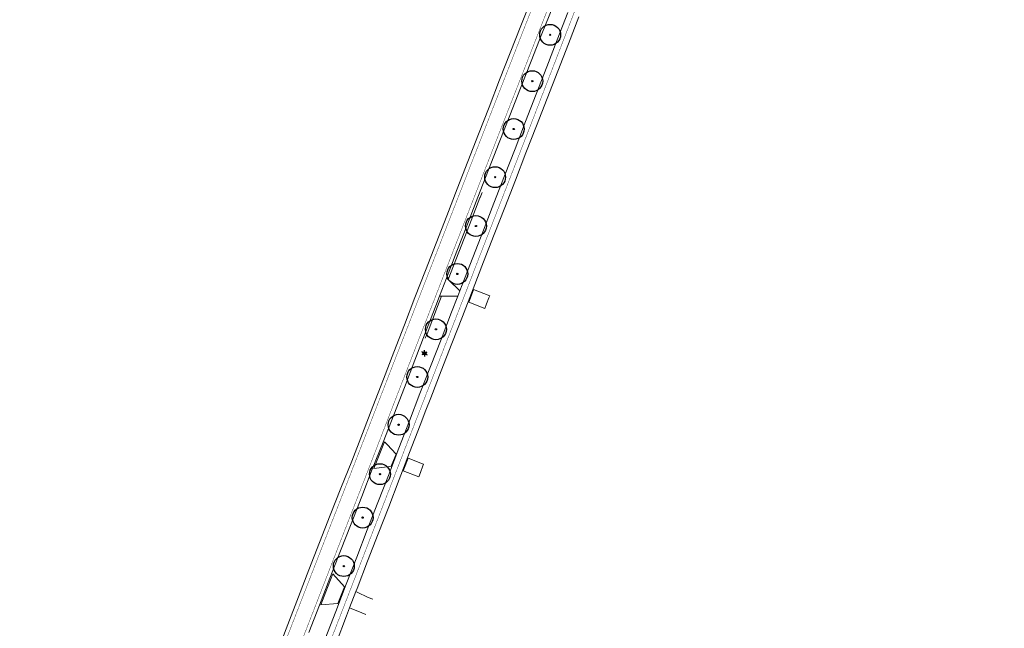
# Model space of a CAD drawing. Header units: metres. Extents: x 158617 to 160793, y 403981 to 406120.
# Tile 33 of 36: x 159912 to 160148, y 405364 to 405510. Entities that reach past the tile are written whole.
import ezdxf
from ezdxf.enums import TextEntityAlignment as Align

# ---------------------------------------------------------------- set-up
doc = ezdxf.new("R2010")
doc.units = ezdxf.units.M
doc.linetypes.add('VW-11_STREEP', pattern=[2, 1, -1])
doc.linetypes.add('VW-30270_STREEP', pattern=[3, 0.3, -2.7])
doc.layers.get('0').update_dxf_attribs({"color": 151})
for name, color, linetype, lineweight in [('B-WE-GR-BOOM-S', 90, 'Continuous', 25), ('B-WE-IE-MEUBILAIR_WEGMEUBILAIR_LICHTMAST-S', 7, 'Continuous', 25), ('B-WE-VH-KANTVERHARDING-O', 60, 'Continuous', 18), ('B-WE-VH-MATERIAALGRENS-O', 7, 'Continuous', 18), ('B-WE-VH-VERHARDING_ASFALT-O', 252, 'Continuous', 18), ('B-WE-VW-MARKERING_LANGS_STREEP_11_010-G', 7, 'VW-11_STREEP', 13), ('B-WE-VW-MARKERING_LANGS_STREEP_30270_010-G', 7, 'VW-30270_STREEP', 13)]:
    doc.layers.add(name, color=color, linetype=linetype, lineweight=lineweight)
doc.styles.add('NLCS-ISO', font='NLCS-ISO.TTF')

# ---------------------------------------------------------------- blocks, each defined once
blk = doc.blocks.new('B-SIE-WEG_LICHTMAST-SO')
at = {"ltscale": 0.1}
for p, q in [((-1.1, 0.63), (-2.19, 1.27)), ((0, 1.27), (0, 2.53)), ((1.1, 0.63), (2.19, 1.27)), ((-1.1, -0.63), (-2.19, -1.27)), ((0, -1.27), (0, -2.53)), ((1.1, -0.63), (2.19, -1.27))]:
    blk.add_line(p, q, dxfattribs=at)
at = {"flags": 128}
for points in [[(-1.16, 0.5), (1.16, 0.5)], [(-1.16, -0.5), (1.16, -0.5)]]:
    blk.add_lwpolyline(points, dxfattribs=at)
at = {"ltscale": 0.1}
blk.add_circle((0, 0), 1.27, dxfattribs=at)
at = {"style": 'NLCS-ISO'}
blk.add_attdef('TYPE', text='', height=1.8, dxfattribs=at).set_placement((0, 2.53), align=Align.BOTTOM_CENTER)
blk = doc.blocks.new('SGR-BOOM_01-flat-31')
at = {"layer": 'B-WE-GR-BOOM-S', "ltscale": 0.1}
h = blk.add_hatch(color=256, dxfattribs=at)
edge = h.paths.add_edge_path()
edge.add_arc((0, 0), 0.15, 0, 360)
at = {"layer": 'B-WE-GR-BOOM-S'}
for radius in [2.5, 0.045]:
    blk.add_circle((0, 0), radius, dxfattribs=at)
at = {"layer": 'B-WE-GR-BOOM-S', "ltscale": 0.1}
blk.add_circle((0, 0), 0.15, dxfattribs=at)
blk = doc.blocks.new('SGR-BOOM_01-flat-32')
at = {"layer": 'B-WE-GR-BOOM-S', "ltscale": 0.1}
h = blk.add_hatch(color=256, dxfattribs=at)
edge = h.paths.add_edge_path()
edge.add_arc((0, 0), 0.15, 0, 360)
at = {"layer": 'B-WE-GR-BOOM-S'}
for radius in [2.5, 0.045]:
    blk.add_circle((0, 0), radius, dxfattribs=at)
at = {"layer": 'B-WE-GR-BOOM-S', "ltscale": 0.1}
blk.add_circle((0, 0), 0.15, dxfattribs=at)
blk = doc.blocks.new('SGR-BOOM_01-flat-33')
at = {"layer": 'B-WE-GR-BOOM-S', "ltscale": 0.1}
h = blk.add_hatch(color=256, dxfattribs=at)
edge = h.paths.add_edge_path()
edge.add_arc((0, 0), 0.15, 0, 360)
at = {"layer": 'B-WE-GR-BOOM-S'}
for radius in [2.5, 0.045]:
    blk.add_circle((0, 0), radius, dxfattribs=at)
at = {"layer": 'B-WE-GR-BOOM-S', "ltscale": 0.1}
blk.add_circle((0, 0), 0.15, dxfattribs=at)
blk = doc.blocks.new('SGR-BOOM_01-flat-34')
at = {"layer": 'B-WE-GR-BOOM-S', "ltscale": 0.1}
h = blk.add_hatch(color=256, dxfattribs=at)
edge = h.paths.add_edge_path()
edge.add_arc((0, 0), 0.15, 0, 360)
at = {"layer": 'B-WE-GR-BOOM-S'}
for radius in [2.5, 0.045]:
    blk.add_circle((0, 0), radius, dxfattribs=at)
at = {"layer": 'B-WE-GR-BOOM-S', "ltscale": 0.1}
blk.add_circle((0, 0), 0.15, dxfattribs=at)
blk = doc.blocks.new('SGR-BOOM_01-flat-35')
at = {"layer": 'B-WE-GR-BOOM-S', "ltscale": 0.1}
h = blk.add_hatch(color=256, dxfattribs=at)
edge = h.paths.add_edge_path()
edge.add_arc((0, 0), 0.15, 0, 360)
at = {"layer": 'B-WE-GR-BOOM-S'}
for radius in [2.5, 0.045]:
    blk.add_circle((0, 0), radius, dxfattribs=at)
at = {"layer": 'B-WE-GR-BOOM-S', "ltscale": 0.1}
blk.add_circle((0, 0), 0.15, dxfattribs=at)
blk = doc.blocks.new('SGR-BOOM_01-flat-36')
at = {"layer": 'B-WE-GR-BOOM-S', "ltscale": 0.1}
h = blk.add_hatch(color=256, dxfattribs=at)
edge = h.paths.add_edge_path()
edge.add_arc((0, 0), 0.15, 0, 360)
at = {"layer": 'B-WE-GR-BOOM-S'}
for radius in [2.5, 0.045]:
    blk.add_circle((0, 0), radius, dxfattribs=at)
at = {"layer": 'B-WE-GR-BOOM-S', "ltscale": 0.1}
blk.add_circle((0, 0), 0.15, dxfattribs=at)
blk = doc.blocks.new('SGR-BOOM_01-flat-37')
at = {"layer": 'B-WE-GR-BOOM-S', "ltscale": 0.1}
h = blk.add_hatch(color=256, dxfattribs=at)
edge = h.paths.add_edge_path()
edge.add_arc((0, 0), 0.15, 0, 360)
at = {"layer": 'B-WE-GR-BOOM-S'}
for radius in [2.5, 0.045]:
    blk.add_circle((0, 0), radius, dxfattribs=at)
at = {"layer": 'B-WE-GR-BOOM-S', "ltscale": 0.1}
blk.add_circle((0, 0), 0.15, dxfattribs=at)
blk = doc.blocks.new('SGR-BOOM_01-flat-38')
at = {"layer": 'B-WE-GR-BOOM-S', "ltscale": 0.1}
h = blk.add_hatch(color=256, dxfattribs=at)
edge = h.paths.add_edge_path()
edge.add_arc((0, 0), 0.15, 0, 360)
at = {"layer": 'B-WE-GR-BOOM-S'}
for radius in [2.5, 0.045]:
    blk.add_circle((0, 0), radius, dxfattribs=at)
at = {"layer": 'B-WE-GR-BOOM-S', "ltscale": 0.1}
blk.add_circle((0, 0), 0.15, dxfattribs=at)
blk = doc.blocks.new('SGR-BOOM_01-flat-39')
at = {"layer": 'B-WE-GR-BOOM-S', "ltscale": 0.1}
h = blk.add_hatch(color=256, dxfattribs=at)
edge = h.paths.add_edge_path()
edge.add_arc((0, 0), 0.15, 0, 360)
at = {"layer": 'B-WE-GR-BOOM-S'}
for radius in [2.5, 0.045]:
    blk.add_circle((0, 0), radius, dxfattribs=at)
at = {"layer": 'B-WE-GR-BOOM-S', "ltscale": 0.1}
blk.add_circle((0, 0), 0.15, dxfattribs=at)
blk = doc.blocks.new('SGR-BOOM_01-flat-40')
at = {"layer": 'B-WE-GR-BOOM-S', "ltscale": 0.1}
h = blk.add_hatch(color=256, dxfattribs=at)
edge = h.paths.add_edge_path()
edge.add_arc((0, 0), 0.15, 0, 360)
at = {"layer": 'B-WE-GR-BOOM-S'}
for radius in [2.5, 0.045]:
    blk.add_circle((0, 0), radius, dxfattribs=at)
at = {"layer": 'B-WE-GR-BOOM-S', "ltscale": 0.1}
blk.add_circle((0, 0), 0.15, dxfattribs=at)
blk = doc.blocks.new('SGR-BOOM_01-flat-41')
at = {"layer": 'B-WE-GR-BOOM-S', "ltscale": 0.1}
h = blk.add_hatch(color=256, dxfattribs=at)
edge = h.paths.add_edge_path()
edge.add_arc((0, 0), 0.15, 0, 360)
at = {"layer": 'B-WE-GR-BOOM-S'}
for radius in [2.5, 0.045]:
    blk.add_circle((0, 0), radius, dxfattribs=at)
at = {"layer": 'B-WE-GR-BOOM-S', "ltscale": 0.1}
blk.add_circle((0, 0), 0.15, dxfattribs=at)
blk = doc.blocks.new('SGR-BOOM_01-flat-42')
at = {"layer": 'B-WE-GR-BOOM-S', "ltscale": 0.1}
h = blk.add_hatch(color=256, dxfattribs=at)
edge = h.paths.add_edge_path()
edge.add_arc((0, 0), 0.15, 0, 360)
at = {"layer": 'B-WE-GR-BOOM-S'}
for radius in [2.5, 0.045]:
    blk.add_circle((0, 0), radius, dxfattribs=at)
at = {"layer": 'B-WE-GR-BOOM-S', "ltscale": 0.1}
blk.add_circle((0, 0), 0.15, dxfattribs=at)

msp = doc.modelspace()

# ---------------------------------------------------------------- linework, layer by layer
at = {"layer": 'B-WE-VH-KANTVERHARDING-O'}
for points in [[(160022.76, 405468.37), (160022.3, 405467.19), (160022.23, 405467.05), (160019.72, 405460.61), (160017.16, 405454.08), (160014.59, 405447.47)], [(160014.59, 405447.47), (160015.59, 405446.53), (160016.51, 405445.65), (160017.42, 405444.8)], [(160013.05, 405443.49), (160012.1, 405441.04), (160009.56, 405434.49), (160009.14, 405433.42)], [(160013.05, 405443.49), (160014.28, 405443.5), (160015.48, 405443.52), (160016.93, 405443.53)], [(159992.49, 405372.68), (159992.93, 405372.47), (159995.3, 405371.39), (159996.35, 405370.97), (159996.59, 405370.87)], [(159994.88, 405367.21), (159993.91, 405367.57), (159991.38, 405368.62), (159990.99, 405368.79)]]:
    msp.add_lwpolyline(points, dxfattribs=at)
at = {"layer": 'B-WE-VH-KANTVERHARDING-O', "flags": 128}
for points in [[(160023.84, 405441.67), (160024.4, 405443.1), (160024.59, 405443.58), (160020.72, 405445.09), (160020.68, 405444.99), (160019.55, 405442.08), (160023.42, 405440.57)], [(160000.98, 405402.72), (160001.53, 405404.13), (160002.13, 405405.66), (160000, 405407.92), (159999.33, 405408.63), (159996.81, 405402.18), (160000, 405402.59)], [(160007.95, 405401.26), (160008.57, 405402.87), (160008.7, 405403.23), (160008.09, 405403.47), (160005, 405404.67), (160004.83, 405404.24), (160004.13, 405402.41), (160003.89, 405401.8), (160003.83, 405401.66), (160007.55, 405400.23)], [(159984.06, 405369.49), (159988.18, 405369.81), (159989.75, 405373.85), (159986.96, 405376.92), (159985.28, 405372.61)]]:
    msp.add_lwpolyline(points, close=True, dxfattribs=at)
at = {"layer": 'B-WE-VH-MATERIAALGRENS-O'}
for points in [[(160014.59, 405447.47), (160014.21, 405447.8)], [(160013.05, 405443.49), (160012.54, 405443.47)]]:
    msp.add_lwpolyline(points, dxfattribs=at)
at = {"layer": 'B-WE-VH-VERHARDING_ASFALT-O'}
for points in [[(159973.66, 405358.34), (159976.17, 405364.82), (159978.71, 405371.4), (159981.23, 405377.9), (159983.77, 405384.44), (159986.35, 405390.98), (159988.89, 405397.45), (159991.48, 405403.99), (159994.05, 405410.56), (159996.57, 405417.06), (159999.1, 405423.59), (160001.6, 405430.12), (160004.13, 405436.67), (160006.66, 405443.2), (160009.18, 405449.69), (160011.71, 405456.22), (160014.26, 405462.74), (160016.78, 405469.27), (160019.34, 405475.8), (160021.91, 405482.32), (160024.44, 405488.81), (160026.97, 405495.36), (160029.48, 405501.83), (160032.04, 405508.34), (160034.62, 405514.82)], [(160039.7, 405512.88), (160037.12, 405506.37), (160034.55, 405499.87), (160031.97, 405493.35), (160029.4, 405486.84), (160026.83, 405480.36), (160024.28, 405473.82), (160021.74, 405467.27), (160019.24, 405460.79), (160016.7, 405454.26), (160014.21, 405447.8), (160012.54, 405443.47), (160011.67, 405441.21), (160009.14, 405434.67), (160006.62, 405428.13), (160004.11, 405421.6), (160001.59, 405415.07), (159999.04, 405408.54), (159996.43, 405402.05), (159993.89, 405395.51), (159991.34, 405388.97), (159988.82, 405382.49), (159986.27, 405375.92), (159983.74, 405369.43), (159981.2, 405362.87)], [(159985.1, 405361.39), (159987.64, 405367.9), (159990.17, 405374.46), (159992.69, 405380.96), (159995.22, 405387.5), (159997.76, 405394.02), (160000.28, 405400.54), (160002.81, 405407.08), (160005.32, 405413.6), (160007.86, 405420.14), (160010.38, 405426.65), (160012.91, 405433.16), (160015.44, 405439.69), (160016.93, 405443.53), (160017.42, 405444.8), (160017.98, 405446.25), (160020.5, 405452.77), (160023.06, 405459.3), (160025.59, 405465.8), (160028.13, 405472.34), (160030.65, 405478.84), (160033.19, 405485.34), (160035.73, 405491.89), (160038.27, 405498.45), (160040.77, 405504.95), (160043.3, 405511.49)], [(160045.98, 405510.5), (160043.45, 405503.98), (160040.9, 405497.43), (160038.35, 405490.86), (160035.81, 405484.36), (160033.27, 405477.83), (160030.74, 405471.33), (160028.18, 405464.76), (160025.67, 405458.31), (160023.11, 405451.75), (160020.59, 405445.25), (160018.02, 405438.62), (160015.5, 405432.14), (160012.98, 405425.65), (160010.45, 405419.13), (160009.3, 405416.16), (160007.9, 405412.55), (160005.38, 405406.07), (160002.87, 405399.56), (160000.35, 405393.04), (159997.82, 405386.5), (159995.3, 405379.95), (159992.77, 405373.4), (159992.49, 405372.68), (159990.99, 405368.79), (159990.25, 405366.87), (159987.73, 405360.37)]]:
    msp.add_lwpolyline(points, dxfattribs=at)
at = {"layer": 'B-WE-VW-MARKERING_LANGS_STREEP_11_010-G', "const_width": 0.1, "flags": 128}
for points in [[(159820.81, 405035.17), (159821.63, 405036.69), (159824.93, 405042.86), (159828.23, 405049.03), (159829.86, 405052.08), (159831.54, 405055.22), (159834.81, 405061.33), (159838.1, 405067.46), (159841.41, 405073.64), (159844.71, 405079.81), (159847.99, 405085.94), (159851.31, 405092.13), (159854.6, 405098.29), (159857.91, 405104.47), (159861.22, 405110.65), (159864.5, 405116.79), (159867.8, 405122.95), (159871.1, 405129.14), (159874.44, 405135.38), (159877.72, 405141.53), (159879.32, 405144.53), (159881.01, 405147.7), (159882.52, 405150.54), (159884.3, 405153.9), (159887.59, 405160.11), (159890.86, 405166.29), (159894.12, 405172.47), (159897.36, 405178.67), (159900.6, 405184.88), (159903.82, 405191.05), (159907.03, 405197.27), (159908.67, 405200.47), (159910.22, 405203.5), (159911.62, 405206.23), (159913.21, 405209.39), (159914.55, 405212.07), (159916.35, 405215.66), (159917.78, 405218.57), (159919.42, 405221.95), (159920.84, 405224.93), (159922.43, 405228.3), (159923.93, 405231.53), (159925.36, 405234.66), (159926.76, 405237.77), (159928.22, 405241.05), (159929.69, 405244.41), (159930.9, 405247.24), (159932.25, 405250.41), (159933.63, 405253.67), (159935.14, 405257.34), (159936.28, 405260.17), (159938.87, 405266.66), (159941.4, 405273.04), (159943.96, 405279.55), (159946.53, 405286.08), (159949.07, 405292.57), (159951.6, 405299.06), (159954.13, 405305.57), (159956.67, 405312.1), (159959.21, 405318.62), (159961.91, 405325.57), (159964.38, 405331.93), (159966.93, 405338.47), (159969.47, 405344.98), (159972.01, 405351.51), (159974.52, 405357.99), (159977.06, 405364.53), (159979.58, 405371.03), (159982.12, 405377.57), (159984.66, 405384.08), (159987.2, 405390.6), (159989.75, 405397.14), (159992.28, 405403.66), (159994.84, 405410.22), (159997.37, 405416.76), (159999.9, 405423.27), (160002.44, 405429.82), (160004.98, 405436.33), (160007.51, 405442.85), (160010.05, 405449.37), (160012.59, 405455.88), (160015.13, 405462.39), (160017.69, 405468.94), (160020.22, 405475.44), (160022.77, 405481.96), (160025.32, 405488.49), (160027.87, 405494.99), (160030.4, 405501.46), (160032.95, 405507.98), (160035.5, 405514.5), (160038.05, 405521.02), (160040.6, 405527.54), (160043.15, 405534.06), (160045.69, 405540.58), (160048.25, 405547.15), (160050.78, 405553.67), (160053.28, 405560.12), (160055.81, 405566.64), (160057.05, 405569.84), (160058.35, 405573.18), (160060.87, 405579.69), (160063.46, 405586.38), (160065.99, 405592.91), (160068.48, 405599.33), (160070.99, 405605.83), (160073.53, 405612.38), (160076.05, 405618.87), (160078.58, 405625.41), (160081.1, 405631.93), (160083.62, 405638.42), (160086.17, 405644.99), (160088.71, 405651.52), (160091.28, 405658.11), (160093.8, 405664.62), (160096.3, 405671.09), (160097.46, 405674.1), (160098.82, 405677.64), (160101.33, 405684.15), (160102.66, 405687.6), (160103.84, 405690.68), (160105.02, 405693.71), (160106.49, 405697.54), (160107.63, 405700.51), (160108.99, 405704.04), (160110.22, 405707.25), (160111.5, 405710.56), (160112.52, 405713.21), (160113.9, 405716.8), (160115.14, 405719.94), (160116.4, 405723.19), (160117.75, 405726.72), (160119.25, 405730.56), (160120.48, 405733.57), (160121.94, 405737.07), (160123.36, 405740.14), (160125.01, 405743.45), (160126.4, 405746.01), (160128.72, 405750.15), (160130.27, 405752.76), (160132.38, 405756.17), (160134.26, 405759.15), (160136.42, 405762.46), (160137.4, 405763.88)], [(160140.93, 405761.11), (160140.02, 405759.78), (160138.17, 405756.98), (160136.1, 405753.71), (160134.11, 405750.44), (160132.5, 405747.7), (160130.3, 405743.79), (160128.96, 405741.34), (160127.3, 405738.18), (160125.75, 405735.07), (160124.32, 405732.02), (160122.82, 405728.71), (160121.29, 405725.23), (160119.88, 405721.92), (160118.5, 405718.58), (160117.29, 405715.6), (160115.81, 405711.85), (160114.76, 405709.18), (160113.54, 405706.04), (160112.23, 405702.66), (160110.91, 405699.25), (160109.71, 405696.14), (160108.34, 405692.59), (160107.14, 405689.46), (160105.94, 405686.35), (160104.61, 405682.91), (160102.1, 405676.38), (160100.79, 405672.98), (160099.58, 405669.85), (160097.08, 405663.34), (160094.55, 405656.8), (160092.03, 405650.26), (160089.51, 405643.73), (160087, 405637.2), (160084.47, 405630.66), (160081.95, 405624.12), (160079.44, 405617.61), (160076.91, 405611.09), (160074.39, 405604.55), (160071.86, 405598.03), (160069.35, 405591.55), (160066.82, 405585.01), (160064.25, 405578.42), (160061.72, 405571.91), (160060.48, 405568.7), (160059.19, 405565.38), (160056.65, 405558.86), (160054.12, 405552.36), (160051.58, 405545.84), (160049.03, 405539.3), (160046.49, 405532.78), (160043.95, 405526.25), (160041.4, 405519.73), (160038.86, 405513.23), (160036.3, 405506.7), (160033.75, 405500.19), (160031.21, 405493.69), (160028.65, 405487.17), (160026.1, 405480.65), (160023.56, 405474.14), (160021.01, 405467.62), (160018.46, 405461.09), (160015.92, 405454.57), (160013.38, 405448.06), (160010.84, 405441.52), (160008.3, 405435.01), (160005.76, 405428.48), (160003.23, 405421.97), (160000.69, 405415.42), (159998.17, 405408.92), (159995.63, 405402.35), (159993.1, 405395.84), (159990.56, 405389.31), (159988.03, 405382.8), (159985.49, 405376.26), (159982.95, 405369.72), (159980.42, 405363.21), (159977.88, 405356.68), (159975.36, 405350.17), (159972.82, 405343.65), (159970.28, 405337.12), (159967.75, 405330.6), (159965.32, 405324.36), (159962.59, 405317.34), (159960.04, 405310.82), (159957.49, 405304.29), (159954.95, 405297.78), (159952.41, 405291.29), (159949.87, 405284.76), (159947.32, 405278.24), (159944.76, 405271.72), (159942.21, 405265.26), (159939.64, 405258.81), (159938.57, 405256.15), (159936.99, 405252.28), (159935.54, 405248.84), (159934.27, 405245.84), (159932.91, 405242.69), (159931.53, 405239.52), (159930.02, 405236.14), (159928.66, 405233.13), (159927.27, 405230.07), (159925.74, 405226.77), (159924.11, 405223.31), (159922.73, 405220.44), (159921.14, 405217.18), (159919.64, 405214.15), (159917.74, 405210.4), (159916.47, 405207.91), (159914.93, 405204.88), (159913.36, 405201.82), (159911.92, 405199.03), (159910.17, 405195.61), (159906.95, 405189.39), (159903.75, 405183.23), (159900.5, 405177), (159897.26, 405170.79), (159894.01, 405164.6), (159890.75, 405158.42), (159887.46, 405152.22), (159885.81, 405149.12), (159884.16, 405146.03), (159882.48, 405142.88), (159880.88, 405139.87), (159877.57, 405133.68), (159874.26, 405127.5), (159870.95, 405121.31), (159867.65, 405115.14), (159864.36, 405108.98), (159861.06, 405102.81), (159857.77, 405096.63), (159854.47, 405090.47), (159851.17, 405084.29), (159847.87, 405078.13), (159844.57, 405071.95), (159841.27, 405065.78), (159837.99, 405059.63), (159834.69, 405053.47), (159833.03, 405050.36), (159831.4, 405047.32), (159828.09, 405041.13), (159824.79, 405034.95), (159823.95, 405033.38)]]:
    msp.add_lwpolyline(points, dxfattribs=at)
at = {"layer": 'B-WE-VW-MARKERING_LANGS_STREEP_30270_010-G', "const_width": 0.1, "flags": 128}
msp.add_lwpolyline([(158671.9, 404066.73), (158672.2, 404069.74), (158672.34, 404071.67), (158672.58, 404075.2), (158672.63, 404077.31), (158672.65, 404079.16), (158672.69, 404082.2), (158672.66, 404085.78), (158672.59, 404089.25), (158672.38, 404096.26), (158672.14, 404103.25), (158671.89, 404110.25), (158671.66, 404117.27), (158671.41, 404124.28), (158671.18, 404131.28), (158670.94, 404138.27), (158670.7, 404145.24), (158670.45, 404152.27), (158670.2, 404159.26), (158669.96, 404166.13), (158669.72, 404173.14), (158669.49, 404180.15), (158669.26, 404187.22), (158669.02, 404194.21), (158668.79, 404201.2), (158668.56, 404208.2), (158668.34, 404215.2), (158668.15, 404222.19), (158668.13, 404225.59), (158668.22, 404229.07), (158668.37, 404231.08), (158668.64, 404233.22), (158669.02, 404235.54), (158669.42, 404237.73), (158669.92, 404240.08), (158670.47, 404242.29), (158671.03, 404244.3), (158671.62, 404246.17), (158672.4, 404248.41), (158673.12, 404250.41), (158674.03, 404252.4), (158675.1, 404254.38), (158675.81, 404255.57), (158676.67, 404256.76), (158677.82, 404258.19), (158678.83, 404259.3), (158680.5, 404260.93), (158681.97, 404262.26), (158683.53, 404263.53), (158684.93, 404264.62), (158686.7, 404265.88), (158688.7, 404267.27), (158691.85, 404269.25), (158694.36, 404270.72), (158696.08, 404271.67), (158698.48, 404272.95), (158700.49, 404273.98), (158704.45, 404275.9), (158706.74, 404277.01), (158713.03, 404280.06), (158719.35, 404283.11), (158725.66, 404286.17), (158731.95, 404289.21), (158738.27, 404292.27), (158744.53, 404295.3), (158747.65, 404296.81), (158750.86, 404298.36), (158757.17, 404301.41), (158763.46, 404304.45), (158769.73, 404307.49), (158776.05, 404310.54), (158782.37, 404313.6), (158788.63, 404316.63), (158794.94, 404319.69), (158800.97, 404322.6), (158807.25, 404325.65), (158813.57, 404328.7), (158819.89, 404331.76), (158826.17, 404334.8), (158832.45, 404337.84), (158838.75, 404340.87), (158845.08, 404343.92), (158848.63, 404345.6), (158851.13, 404346.75), (158853.18, 404347.66), (158855.36, 404348.59), (158857.57, 404349.5), (158859.64, 404350.32), (158861.51, 404351.02), (158864.12, 404351.99), (158866.07, 404352.67), (158868.16, 404353.4), (158870.71, 404354.25), (158872.63, 404354.85), (158874.9, 404355.55), (158877.08, 404356.21), (158879.47, 404356.89), (158881.73, 404357.49), (158883.84, 404358.04), (158885.77, 404358.51), (158887.45, 404358.89), (158890.67, 404359.58), (158897.41, 404361), (158904.27, 404362.43), (158911.18, 404363.87), (158918.03, 404365.29), (158924.84, 404366.71), (158931.69, 404368.14), (158938.55, 404369.56), (158945.35, 404370.98), (158952.19, 404372.39), (158959.07, 404373.79), (158962.83, 404374.5), (158965.88, 404374.99), (158968.42, 404375.27), (158970.73, 404375.47), (158972.73, 404375.6), (158974.74, 404375.68), (158977.03, 404375.73), (158979.16, 404375.72), (158980.97, 404375.68), (158983.27, 404375.58), (158985.93, 404375.4), (158987.51, 404375.25), (158989.41, 404375.04), (158991.08, 404374.82), (158992.77, 404374.56), (158994.03, 404374.34), (158995.26, 404374.09), (158997.44, 404373.62), (158999.41, 404373.14), (159000.98, 404372.74), (159003.44, 404372.06), (159005.96, 404371.33), (159009.32, 404370.27), (159012.52, 404369.23), (159019.19, 404367.05), (159025.73, 404364.9), (159032.37, 404362.72), (159039.06, 404360.51), (159045.68, 404358.33), (159052.35, 404356.13), (159059.03, 404353.94), (159065.68, 404351.76), (159072.31, 404349.59), (159078.97, 404347.4), (159085.63, 404345.22), (159092.28, 404343.04), (159098.93, 404340.85), (159105.57, 404338.66), (159108.64, 404337.62), (159111.59, 404336.65), (159115.33, 404335.43), (159121.97, 404333.25), (159128.59, 404331.07), (159132.43, 404329.8), (159135.26, 404328.87), (159138.23, 404327.89), (159141.91, 404326.68), (159145.69, 404325.44), (159148.73, 404324.48), (159150.88, 404323.83), (159153.05, 404323.21), (159154.47, 404322.82), (159156.09, 404322.43), (159158.06, 404322.03), (159159.75, 404321.72), (159161.39, 404321.46), (159163.01, 404321.31), (159165, 404321.23), (159166.8, 404321.21), (159168.33, 404321.28), (159169.41, 404321.35), (159170.62, 404321.46), (159172.15, 404321.63), (159174.01, 404321.91), (159175.83, 404322.2), (159177.94, 404322.61), (159180.01, 404323.08), (159182.08, 404323.58), (159183.62, 404323.99), (159185.22, 404324.41), (159187.37, 404325.03), (159190.07, 404325.85), (159192.01, 404326.45), (159198.76, 404328.51), (159205.47, 404330.56), (159212.09, 404332.58), (159218.79, 404334.63), (159223, 404335.93), (159225.73, 404336.8), (159227.56, 404337.41), (159229.3, 404338.02), (159232.57, 404339.18), (159234.74, 404340.02), (159236.97, 404340.9), (159239.09, 404341.78), (159241.73, 404342.92), (159243.82, 404343.85), (159245.49, 404344.6), (159248.77, 404346.16), (159251.89, 404347.71), (159254.09, 404348.84), (159256.01, 404349.84), (159256.98, 404350.38), (159258.04, 404351.01), (159258.87, 404351.55), (159259.63, 404352.07), (159260.55, 404352.75), (159261.37, 404353.45), (159263.66, 404355.41), (159265.72, 404356.9), (159267.53, 404358.07), (159269.67, 404359.33), (159271.5, 404360.36), (159272.87, 404361.11), (159275.82, 404362.69), (159278.82, 404364.22), (159282.09, 404365.83), (159288.39, 404368.95), (159294.52, 404372.05), (159300.7, 404375.25), (159306.98, 404378.44), (159308.29, 404379.11), (159313.21, 404381.64), (159315.62, 404382.9), (159317.5, 404383.87), (159319.4, 404384.83), (159320.79, 404385.52), (159322.54, 404386.34), (159324.78, 404387.33), (159328.25, 404388.77), (159332.29, 404390.42), (159338.81, 404393.09), (159345.66, 404395.83), (159348.98, 404397.17), (159350.74, 404397.89), (159352.18, 404398.52), (159353.24, 404399), (159354.55, 404399.6), (159356, 404400.34), (159357.26, 404401.06), (159358.53, 404401.82), (159359.73, 404402.59), (159361.31, 404403.7), (159362.78, 404404.83), (159364.85, 404406.52), (159365.57, 404407.19), (159366.27, 404407.85), (159367.56, 404409.16), (159369.83, 404411.51), (159374.82, 404416.71), (159379.64, 404421.72), (159384.55, 404426.83), (159387.78, 404430.2), (159389.39, 404431.87), (159394.21, 404436.89), (159399.04, 404441.93), (159404.02, 404447.1), (159408.95, 404452.26), (159413.47, 404456.99), (159418.14, 404461.92), (159424.32, 404468.54), (159427.46, 404471.96), (159431.48, 404476.39), (159433.69, 404478.84), (159436.08, 404481.51), (159438.3, 404484.02), (159440.24, 404486.23), (159442.14, 404488.4), (159443.88, 404490.43), (159446.34, 404493.31), (159448.67, 404496.04), (159450.19, 404497.83), (159451.49, 404499.38), (159452.83, 404500.97), (159454.64, 404503.17), (159455.65, 404504.4), (159456.9, 404505.93), (159459.16, 404508.65), (159461.64, 404511.64), (159463.96, 404514.44), (159466.65, 404517.68), (159470.89, 404522.79), (159473.87, 404526.38), (159477.07, 404530.26), (159479.91, 404533.7), (159483.32, 404537.81), (159486.03, 404541.09), (159489.04, 404544.73), (159491.8, 404548.07), (159495.01, 404551.95), (159497.89, 404555.42), (159501.42, 404559.66), (159503.62, 404562.31), (159505.19, 404564.2), (159507.32, 404566.76), (159509.51, 404569.42), (159512.72, 404573.35), (159515.22, 404576.47), (159517, 404578.7), (159518.83, 404581.03), (159521.64, 404584.68), (159523.8, 404587.52), (159527.15, 404592.03), (159529.96, 404595.87), (159532, 404598.71), (159534.75, 404602.61), (159536.1, 404604.55), (159537.84, 404607.05), (159539.68, 404609.76), (159541.7, 404612.71), (159543.72, 404615.72), (159545.2, 404617.98), (159547.4, 404621.38), (159548.72, 404623.44), (159550.95, 404626.99), (159552.05, 404628.74), (159553.43, 404630.96), (159555.45, 404634.24), (159557.27, 404637.24), (159559, 404640.17), (159560.59, 404642.86), (159562.2, 404645.65), (159563.01, 404647.08), (159563.95, 404648.72), (159565.51, 404651.49), (159567.32, 404654.75), (159569.8, 404659.28), (159572.36, 404664), (159575.5, 404669.8), (159578.74, 404675.8), (159580.43, 404678.94), (159581.72, 404681.36), (159583.5, 404684.67), (159585.74, 404688.84), (159588.15, 404693.31), (159590.45, 404697.55), (159593.41, 404703.04), (159596.14, 404708.12), (159597.74, 404711.09), (159599.41, 404714.18), (159602.72, 404720.32), (159604.35, 404723.33), (159605.76, 404725.96), (159607.18, 404728.58), (159608.32, 404730.7), (159610.17, 404734.14), (159611.48, 404736.57), (159614.09, 404741.4), (159616.89, 404746.59), (159617.36, 404747.46), (159618.06, 404748.76), (159619.37, 404751.19), (159621.12, 404754.42), (159623.09, 404758.07), (159624.91, 404761.44), (159626.68, 404764.74), (159628.61, 404768.29), (159630.19, 404771.19), (159632.44, 404775.23), (159633.8, 404777.62), (159635.66, 404780.87), (159637.51, 404784.01), (159639.23, 404786.9), (159642.22, 404791.92), (159643.9, 404794.66), (159646.37, 404798.66), (159648, 404801.22), (159649.32, 404803.25), (159650.3, 404804.88), (159653.42, 404809.67), (159654.05, 404810.62), (159655.84, 404813.34), (159658.17, 404816.89), (159660.32, 404820.13), (159662.37, 404823.23), (159664.22, 404826), (159666.81, 404829.78), (159670.21, 404834.68), (159672.06, 404837.31), (159673.21, 404838.92), (159675.01, 404841.42), (159677.27, 404844.56), (159679.47, 404847.56), (159680.93, 404849.53), (159682.46, 404851.58), (159684.32, 404854.05), (159685.68, 404855.87), (159688.56, 404859.68), (159691.73, 404863.88), (159694.55, 404867.58), (159696.99, 404870.8), (159700.08, 404874.79), (159703.64, 404879.35), (159706.52, 404883.01), (159708.98, 404886.1), (159713.67, 404891.95), (159717.3, 404896.32), (159719.36, 404898.78), (159720.76, 404900.45), (159722.65, 404902.66), (159724.59, 404904.91), (159726.81, 404907.46), (159729.36, 404910.3), (159731.42, 404912.57), (159733.89, 404915.23), (159735.74, 404917.15), (159737.36, 404918.76), (159740.05, 404921.32), (159741.28, 404922.45), (159742.99, 404923.98), (159746.06, 404926.73), (159748.98, 404929.31), (159751.52, 404931.56), (159754.75, 404934.44), (159759.56, 404938.7), (159762.43, 404941.26), (159764.15, 404942.79), (159768.12, 404946.31), (159770.82, 404948.71), (159774.4, 404951.85), (159775.55, 404952.84), (159776.52, 404953.65), (159777.48, 404954.45), (159778.36, 404955.08), (159779.13, 404955.57), (159780.13, 404956.07), (159781.14, 404956.58), (159781.85, 404956.88), (159782.78, 404957.26), (159783.72, 404957.59), (159784.69, 404957.92), (159786.02, 404958.38), (159787.16, 404958.81), (159788.25, 404959.23), (159789.25, 404959.68), (159789.98, 404960.07), (159790.59, 404960.42), (159790.71, 404960.49), (159791.05, 404960.7), (159791.53, 404961), (159792.26, 404961.54), (159793.02, 404962.13), (159793.73, 404962.75), (159794.38, 404963.37), (159795.25, 404964.26), (159796.12, 404965.16), (159797.05, 404966.2), (159797.77, 404967.04), (159798.49, 404967.91), (159799, 404968.59), (159799.38, 404969.24), (159799.64, 404969.85), (159799.77, 404970.17), (159800.04, 404970.89), (159800.27, 404971.55), (159800.46, 404972.2), (159800.68, 404973.08), (159801.38, 404975.81), (159801.84, 404977.4), (159802.33, 404978.88), (159802.69, 404979.8), (159803.16, 404980.8), (159804.06, 404982.52), (159805.52, 404985.29), (159807.34, 404988.69), (159810.61, 404994.85), (159813.91, 405001.02), (159817.23, 405007.22), (159820.52, 405013.39), (159823.81, 405019.54), (159827.1, 405025.7), (159830.39, 405031.87), (159833.7, 405038.07), (159836.99, 405044.22), (159838.66, 405047.34), (159840.29, 405050.38), (159843.63, 405056.63), (159846.93, 405062.8), (159850.22, 405068.95), (159853.53, 405075.13), (159856.82, 405081.3), (159860.12, 405087.47), (159863.43, 405093.68), (159866.71, 405099.81), (159870.02, 405106), (159873.35, 405112.24), (159876.65, 405118.4), (159879.94, 405124.55), (159883.22, 405130.69), (159886.52, 405136.86), (159888.27, 405140.14), (159889.81, 405143.01), (159891.56, 405146.29), (159893.13, 405149.24), (159896.39, 405155.34), (159899.7, 405161.54), (159902.99, 405167.71), (159906.29, 405173.89), (159909.59, 405180.07), (159912.9, 405186.27), (159916.17, 405192.42), (159918.16, 405196.2), (159919.42, 405198.65), (159921.1, 405201.97), (159922.65, 405205.07), (159923.87, 405207.54), (159925.71, 405211.36), (159927.18, 405214.45), (159928.72, 405217.68), (159930.11, 405220.65), (159931.68, 405224.03), (159933.15, 405227.23), (159934.58, 405230.39), (159936.03, 405233.67), (159937.42, 405236.8), (159938.95, 405240.28), (159940.29, 405243.33), (159941.69, 405246.59), (159943.02, 405249.78), (159944.29, 405252.92), (159945.62, 405256.31), (159948.17, 405262.81), (159950.74, 405269.4), (159953.29, 405275.92), (159955.84, 405282.44), (159958.38, 405288.95), (159960.94, 405295.5), (159963.48, 405302.03), (159966.02, 405308.55), (159968.56, 405315.09), (159971.25, 405321.96), (159973.69, 405328.26), (159976.23, 405334.78), (159978.79, 405341.3), (159981.32, 405347.82), (159983.87, 405354.37), (159986.41, 405360.89), (159988.94, 405367.41), (159991.47, 405373.95), (159994, 405380.47), (159996.53, 405387.01), (159999.08, 405393.55), (160001.59, 405400.04), (160004.11, 405406.56), (160006.64, 405413.07), (160009.19, 405419.64), (160011.72, 405426.13), (160014.25, 405432.66), (160016.81, 405439.2), (160019.33, 405445.7), (160021.86, 405452.29), (160024.38, 405458.77), (160026.92, 405465.3), (160029.46, 405471.84), (160032, 405478.35), (160034.53, 405484.85), (160037.06, 405491.41), (160039.6, 405497.97), (160042.11, 405504.47), (160044.65, 405511.02), (160047.17, 405517.54), (160049.7, 405524.06), (160052.24, 405530.58), (160054.79, 405537.12), (160057.3, 405543.6), (160059.86, 405550.16), (160062.41, 405556.69), (160064.95, 405563.22), (160066.23, 405566.52), (160067.47, 405569.73), (160070.02, 405576.28), (160072.52, 405582.69), (160075.07, 405589.22), (160077.63, 405595.8), (160080.17, 405602.32), (160082.72, 405608.84), (160085.27, 405615.38), (160087.82, 405621.9), (160090.37, 405628.44), (160092.92, 405634.94), (160095.46, 405641.45), (160098.02, 405647.98), (160100.55, 405654.46), (160103.12, 405660.98), (160105.7, 405667.54), (160107.01, 405670.88), (160108.25, 405674.04), (160110.82, 405680.57), (160112.24, 405684.14), (160113.4, 405687.09), (160114.63, 405690.13), (160116, 405693.48), (160117.41, 405696.76), (160118.76, 405699.88), (160120.18, 405703.09), (160121.61, 405706.22), (160122.95, 405709.13), (160124.72, 405712.9), (160126.05, 405715.71), (160127.73, 405719.24), (160129.03, 405721.95), (160130.39, 405724.79), (160132.21, 405728.51), (160133.5, 405731.1), (160135.11, 405734.25), (160136.72, 405737.18), (160138.1, 405739.54), (160140.09, 405742.78), (160142.03, 405745.72), (160143.99, 405748.6), (160145.75, 405751.08), (160147.88, 405754.03), (160150.14, 405757.1), (160152.08, 405759.63), (160154.64, 405762.86), (160156.28, 405764.86), (160157.93, 405766.83), (160159.16, 405768.28), (160160.81, 405770.14), (160162.18, 405771.65), (160163.44, 405773.02), (160165.42, 405775.13), (160167.49, 405777.24), (160169.75, 405779.52), (160172.19, 405781.93), (160174.51, 405784.14), (160177.01, 405786.44), (160179.64, 405788.81), (160182.11, 405790.98), (160184.71, 405793.23), (160187.1, 405795.22), (160189.7, 405797.34), (160192.4, 405799.46), (160195.25, 405801.61), (160198.19, 405803.77), (160200.98, 405805.7), (160203.67, 405807.52), (160206.39, 405809.31), (160208.92, 405810.92), (160212.28, 405813), (160218.32, 405816.55), (160224.51, 405820.08), (160230.57, 405823.55), (160236.63, 405827.02), (160242.72, 405830.51), (160248.81, 405834.01), (160254.82, 405837.45), (160260.89, 405840.93), (160266.95, 405844.39), (160273.06, 405847.9), (160279.15, 405851.39), (160285.19, 405854.86), (160291.28, 405858.35), (160297.33, 405861.82), (160303.42, 405865.31), (160309.5, 405868.8), (160315.57, 405872.28), (160321.67, 405875.77), (160327.73, 405879.24), (160333.76, 405882.69), (160339.89, 405886.21), (160345.95, 405889.68), (160351.97, 405893.15), (160358.03, 405896.63), (160364.15, 405900.14), (160370.21, 405903.61), (160373.02, 405905.24), (160376.2, 405907.08), (160379.1, 405908.81), (160382.45, 405910.87), (160385.06, 405912.53), (160388.37, 405914.75), (160391.1, 405916.66), (160394.45, 405919.13), (160397.25, 405921.34), (160399.88, 405923.5), (160402.55, 405925.82), (160405.38, 405928.4), (160407.88, 405930.79), (160410.49, 405933.4), (160412.94, 405935.99), (160415.43, 405938.77), (160417.45, 405941.12), (160420.04, 405944.23), (160422.37, 405947.16), (160424.51, 405950.05), (160426.42, 405952.75), (160428.43, 405955.81), (160430.4, 405958.95), (160432.33, 405962.2), (160433.88, 405964.92), (160435.75, 405968.33), (160437.27, 405971.23), (160439.03, 405974.76), (160440.5, 405977.76), (160442.08, 405981), (160445.13, 405987.23), (160448.24, 405993.59), (160451.32, 405999.86), (160454.39, 406006.16), (160457.46, 406012.43), (160460.55, 406018.76), (160463.61, 406025.01), (160466.69, 406031.33), (160469.77, 406037.62), (160472.79, 406043.8), (160475.86, 406050.1), (160478.88, 406056.26), (160482.1, 406062.83), (160485.14, 406069.06), (160488.24, 406075.37), (160489.91, 406078.81), (160490.64, 406080.38), (160491.33, 406081.97), (160492.35, 406084.37), (160493.09, 406086.49), (160493.86, 406088.93), (160494.48, 406091.57), (160494.83, 406093.46), (160495.27, 406096.28), (160495.52, 406098.61), (160495.71, 406100.88), (160495.8, 406103.85), (160495.69, 406106.94), (160495.51, 406109.03), (160495.22, 406111.45), (160494.78, 406113.97), (160494.28, 406116.36), (160493.54, 406119.23)], dxfattribs=at)

# ---------------------------------------------------------------- block references
for name, p in [('SGR-BOOM_01-flat-31', (160039.08, 405506.16)), ('SGR-BOOM_01-flat-32', (160034.79, 405495.05)), ('SGR-BOOM_01-flat-33', (160030.34, 405483.57)), ('SGR-BOOM_01-flat-34', (160025.88, 405472.04)), ('SGR-BOOM_01-flat-35', (160021.28, 405460.32)), ('SGR-BOOM_01-flat-36', (160016.81, 405448.84)), ('SGR-BOOM_01-flat-37', (160011.68, 405435.56)), ('SGR-BOOM_01-flat-38', (160007.21, 405424.14)), ('SGR-BOOM_01-flat-39', (160002.73, 405412.69)), ('SGR-BOOM_01-flat-40', (159998.25, 405400.84)), ('SGR-BOOM_01-flat-41', (159994.11, 405390.43)), ('SGR-BOOM_01-flat-42', (159989.59, 405378.81))]:
    msp.add_blockref(name, p)
at = {"layer": 'B-WE-IE-MEUBILAIR_WEGMEUBILAIR_LICHTMAST-S', "xscale": 0.3, "yscale": 0.3, "zscale": 0.3}
msp.add_blockref('B-SIE-WEG_LICHTMAST-SO', (160008.95, 405429.81, 7.81), dxfattribs=at)

doc.saveas('drawing.dxf')
